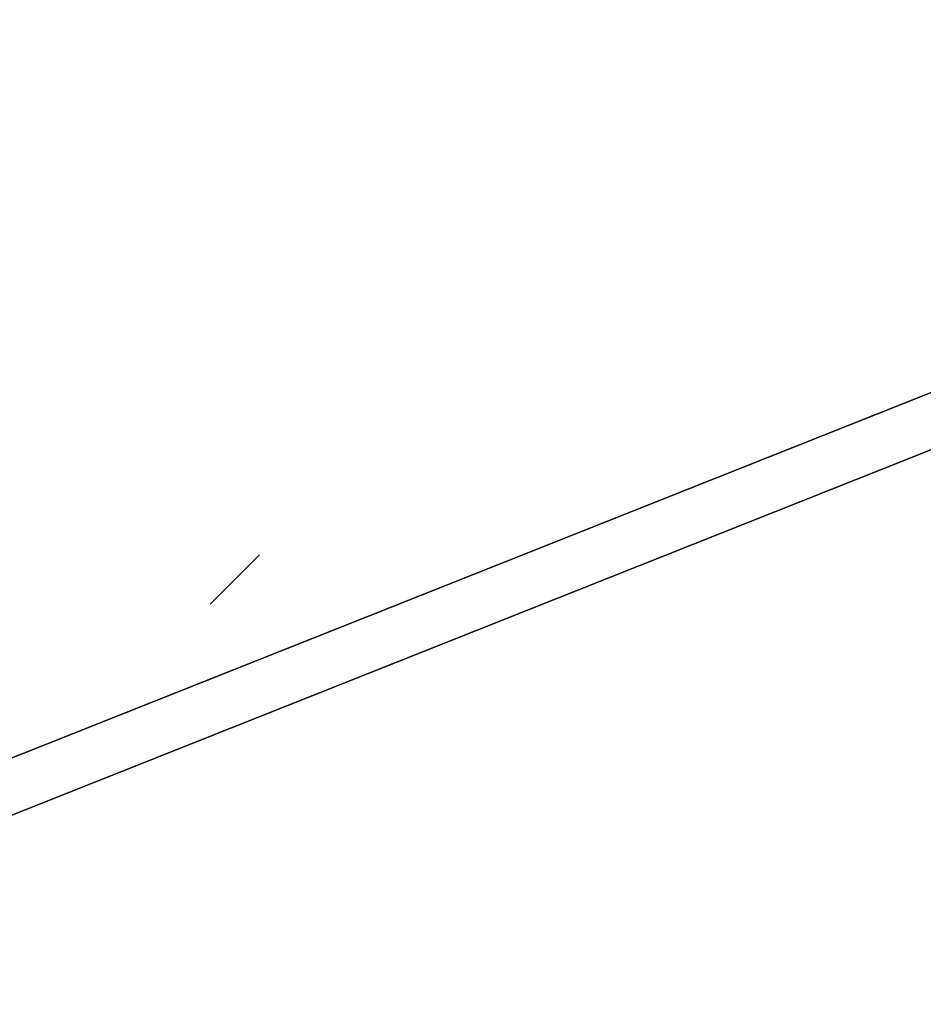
# Model space of a CAD drawing. Header units: millimetres. Extents: x -1030 to 192, y -442 to 180.
# Tile 48 of 256: x -915 to -890, y -380 to -353. Entities that reach past the tile are written whole.
import ezdxf

# ---------------------------------------------------------------- set-up
doc = ezdxf.new("R2010")
doc.units = ezdxf.units.MM
doc.header["$MEASUREMENT"] = 0
doc.layers.add('OVIDIO 120x60x72h', color=7, linetype='Continuous')

msp = doc.modelspace()

# ---------------------------------------------------------------- linework, layer by layer
at = {"layer": 'OVIDIO 120x60x72h', "extrusion": (0.235702, 0.235702, 0.942809)}
for points in [[(398.911, 1159.065), (398.911, 1054.525)], [(402.222, 1168.684), (402.222, 1063.276)]]:
    msp.add_lwpolyline(points, dxfattribs=at)
at = {"layer": 'OVIDIO 120x60x72h', "extrusion": (-0.114881, -0.045678, 0.992329)}
for points in [[(6.162, -946.616), (6.162, -839.76)], [(6.162, -839.76), (6.162, -946.616)], [(6.618, -839.76), (6.618, -946.616)], [(6.618, -946.616), (6.618, -839.76)], [(-8.32, -932.869), (-8.32, -877.678)], [(-8.092, -932.652), (-8.092, -878.247)], [(7.763, -840.413), (7.763, -949.328)], [(8.45, -840.414), (8.45, -949.328)]]:
    msp.add_lwpolyline(points, dxfattribs=at)
at = {"layer": 'OVIDIO 120x60x72h', "extrusion": (0.881274, -0.265352, 0.39108)}
msp.add_lwpolyline([(-599.476, 898.457), (-641.343, 952.836)], dxfattribs=at)
at = {"layer": 'OVIDIO 120x60x72h', "extrusion": (0.202852, 0.108979, 0.973126)}
for points in [[(96.865, 1070.911), (96.865, 1231.567)], [(96.865, 1231.567), (96.865, 1070.911)], [(96.569, 1231.567), (96.569, 1070.911)], [(96.274, 1231.567), (96.274, 1070.911)], [(96.274, 1070.911), (96.274, 1231.567)]]:
    msp.add_lwpolyline(points, dxfattribs=at)
at = {"layer": 'OVIDIO 120x60x72h', "extrusion": (0.202866, 0.108989, 0.973122)}
for points in [[(98.706, 1147.802), (98.706, 1090.421)], [(98.706, 1090.421), (98.706, 1147.802)], [(97.993, 1090.421), (97.993, 1147.802)], [(97.28, 1147.802), (97.28, 1090.421)], [(97.28, 1090.421), (97.28, 1147.802)]]:
    msp.add_lwpolyline(points, dxfattribs=at)
at = {"layer": 'OVIDIO 120x60x72h', "extrusion": (-0.265352, 0.881274, 0.39108)}
msp.add_lwpolyline([(1005.745, 687.533), (963.877, 633.153)], dxfattribs=at)
at = {"layer": 'OVIDIO 120x60x72h'}
msp.add_lwpolyline([(-908.289, -367.475), (-909.615, -368.801)], dxfattribs=at)
at = {"layer": 'OVIDIO 120x60x72h', "extrusion": (0.046296, 0.021464, 0.998697)}
for points in [[(41.869, 1002.952), (41.869, 1104.256)], [(40.383, 1003.92), (40.383, 1104.431)]]:
    msp.add_lwpolyline(points, dxfattribs=at)
at = {"layer": 'OVIDIO 120x60x72h', "extrusion": (0.12261, -0.276089, 0.953279)}
msp.add_lwpolyline([(-982.397, 243.842), (-982.397, 242.342)], dxfattribs=at)
at = {"layer": 'OVIDIO 120x60x72h'}
for points in [[(-867.975, -354.265, 717.206), (-967.321, -393.766, 703.887), (-968.013, -394.041, 703.794)], [(-968.013, -394.041, 703.794), (-967.321, -393.766, 703.887), (-867.975, -354.265, 717.206)], [(-867.395, -355.572, 716.753), (-966.741, -395.073, 703.434), (-967.432, -395.348, 703.341)], [(-967.432, -395.348, 703.341), (-966.741, -395.073, 703.434), (-867.395, -355.572, 716.753)]]:
    msp.add_polyline3d(points, dxfattribs=at)

doc.saveas('drawing.dxf')
